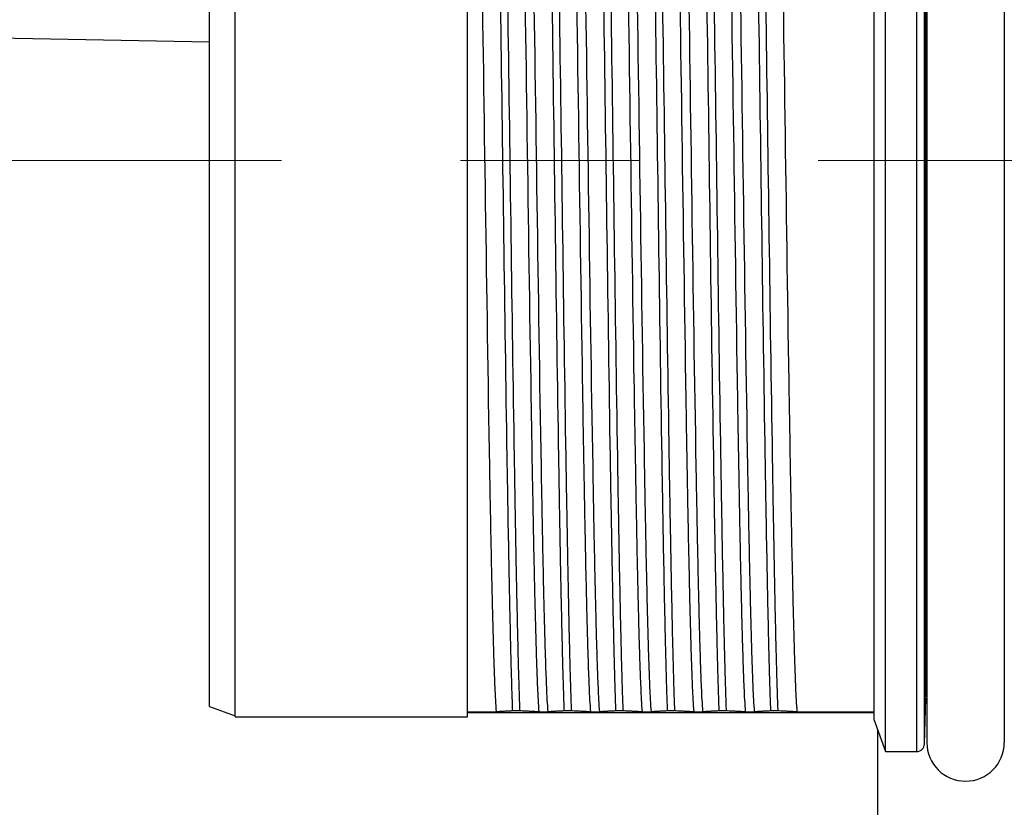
# Model space of a CAD drawing. Header units: millimetres. Extents: x 0 to 1300, y 0 to 891.
# Tile 21 of 146: x 555 to 575, y 265 to 281. Entities that reach past the tile are written whole.
import ezdxf

# ---------------------------------------------------------------- set-up
doc = ezdxf.new("R2010")
doc.units = ezdxf.units.MM
doc.header["$LTSCALE"] = 0.545669
doc.linetypes.add('CENTER', pattern=[50.8, 31.75, -6.35, 6.35, -6.35])
doc.layers.add('NoLayerName_001', color=7, linetype='Continuous')
doc.layers.add('NoLayerName_008', color=7, linetype='Continuous')
doc.styles.get("Standard").update_dxf_attribs({"font": 'txt', "bigfont": 'extfont2'})
doc.dimstyles.get("Standard").update_dxf_attribs({"dimtxt": 2.5, "dimasz": 2.5, "dimexe": 1, "dimexo": 1, "dimtad": 1, "dimdec": 3, "dimzin": 0, "dimdsep": 46, "dimtxsty": 'Standard', "dimcen": 2.5, "dimadec": 3, "dimazin": 0, "dimtfac": 0.75, "dimtdec": 3, "dimtmove": 0, "dimatfit": 3, "dimfxl": 1, "dimarcsym": 0})

# ---------------------------------------------------------------- blocks, each defined once
blk = doc.blocks.new('DIM_0003')
at = {"color": 3, "linetype": 'Continuous', "lineweight": 13}
blk.add_arc((60.066, 60.917), 60.066, 345, 255, dxfattribs=at)
blk = doc.blocks.new('_OPEN30')
at = {"color": 0, "linetype": 'ByBlock', "lineweight": -2}
for p, q in [((-1, 0.267949), (0, 0)), ((0, 0), (-1, -0.267949)), ((0, 0), (-1, 0))]:
    blk.add_line(p, q, dxfattribs=at)
blk = doc.blocks.new('*D130')
at = {"layer": 'Defpoints', "color": 0}
for p in [(544.868, 277.791), (544.968, 277.791), (592.159, 251.88), (592.185, 251.976), (529.907, 245.524)]:
    blk.add_point(p, dxfattribs=at)
at = {"layer": 'NoLayerName_001', "color": 0, "linetype": 'Continuous', "lineweight": 13}
for p, q in [((541.868, 277.791), (519.753, 277.791)), ((591.382, 248.982), (578.565, 201.146))]:
    blk.add_line(p, q, dxfattribs=at)
blk.add_arc((599.102, 277.791), 76.348, 183.37752, 251.62248, dxfattribs=at)
at = {"layer": 'NoLayerName_001', "color": 0, "lineweight": 13, "xscale": 4.5, "yscale": 4.5, "zscale": 4.5}
for p, rotation in [((522.753, 277.791), 91.68876122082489), ((579.341, 204.044), 343.3112387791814)]:
    blk.add_blockref('_OPEN30', p, dxfattribs=dict(at, rotation=rotation))
at = {"layer": 'NoLayerName_001', "color": 0, "lineweight": 13, "insert": (558.915, 223.124), "char_height": 10.5, "attachment_point": 5, "rotation": 323.6796}
blk.add_mtext('\\W0.8000;75%%d', dxfattribs=at)

msp = doc.modelspace()

# ---------------------------------------------------------------- linework, layer by layer
at = {"layer": 'NoLayerName_001', "color": 60, "linetype": 'Continuous', "lineweight": 25}
for p, q in [((572.85552496, 266.34050947), (572.85552496, 289.24050947)), ((573.00547356, 266.48658298), (573.00547356, 289.09443597)), ((573.05164849, 289.06550947), (573.05164849, 266.51550947)), ((574.55164849, 289.06550947), (574.55164849, 266.51550947)), ((572.03053657, 266.94809692), (572.03053657, 288.63292202)), ((564.15164849, 267.01550947), (564.15164849, 288.56550947)), ((573.0220454, 288.06557008), (573.0220454, 267.51544886)), ((573.02425649, 267.39436536), (573.02924593, 267.39443599)), ((564.15164849, 267.10663564), (564.70782527, 267.10663564)), ((572.03053657, 267.09050947), (564.15164849, 267.09050947)), ((565.16305597, 267.12670509), (565.02216783, 267.12670509)), ((565.54095637, 267.10663564), (565.70782527, 267.10663564)), ((566.16305597, 267.12670509), (566.02216783, 267.12670509)), ((566.54095637, 267.10663564), (566.70782527, 267.10663564)), ((567.16305597, 267.12670509), (567.02216783, 267.12670509)), ((567.54095637, 267.10663564), (567.70782527, 267.10663564)), ((568.16305597, 267.12670509), (568.02216783, 267.12670509)), ((568.54095637, 267.10663564), (568.70782527, 267.10663564)), ((569.16305597, 267.12670509), (569.02216783, 267.12670509)), ((569.54095637, 267.10663564), (569.70782527, 267.10663564)), ((570.16305597, 267.12670509), (570.02216783, 267.12670509)), ((570.54095637, 267.10663564), (572.03053657, 267.10663564))]:
    msp.add_line(p, q, dxfattribs=at)
at = {"layer": 'NoLayerName_001', "color": 4, "linetype": 'Continuous', "lineweight": 25}
msp.add_line((559.15164849, 280.08762486), (550.56319406, 280.25278744), dxfattribs=at)
at = {"layer": 'NoLayerName_001', "color": 4, "linetype": 'CENTER', "lineweight": 13}
msp.add_line((643.70880777, 277.79050947), (544.86792751, 277.79050947), dxfattribs=at)
at = {"layer": 'NoLayerName_001', "color": 7, "linetype": 'Continuous', "lineweight": 25}
msp.add_line((572.1016485, 248.29267765), (572.1016485, 266.75263107), dxfattribs=at)
at = {"layer": 'NoLayerName_001', "color": 60, "linetype": 'Continuous', "lineweight": 25}
for centre, radius, start, end in [((573.17919428, 267.39050947), 0.15, 148.697739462, 178.5), ((572.85552496, 266.49050947), 0.15, 270, 358.500021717), ((573.80164849, 266.51550947), 0.75, 180, 0)]:
    msp.add_arc(centre, radius, start, end, dxfattribs=at)
for points, knots in [([(564.26234061, 288.4743833), (564.26762428, 288.39539919), (564.2793956, 288.23750209), (564.28982875, 288.0002303), (564.29962814, 287.76295477), (564.30790433, 287.52561234), (564.31778726, 287.20911918), (564.32882032, 286.8134641), (564.34070591, 286.3386463), (564.35334995, 285.78466487), (564.36980332, 284.99322642), (564.39342663, 283.72687103), (564.46695299, 279.29446942), (564.52223773, 274.86177583), (564.59580299, 270.82523807), (564.61337655, 269.95464558), (564.62748257, 269.32151505), (564.63933935, 268.84669667), (564.64793659, 268.53016785), (564.65481835, 268.29278278), (564.66238474, 268.05542258), (564.67065756, 267.81808473), (564.68048709, 267.58080649), (564.69047836, 267.34350498), (564.70248895, 267.18561523), (564.70782527, 267.10663564)], [0, 0, 0, 0, 0.2374819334, 0.4749638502, 0.7124438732, 0.9499280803, 1.1874158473, 1.6623868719, 2.1373509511, 2.6123145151, 3.3247628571, 4.5121777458, 6.4120386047, 16.6237909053, 17.8112038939, 18.5236526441, 19.2360993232, 19.7110646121, 19.9485500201, 20.1860358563, 20.4235177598, 20.6609932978, 20.8984730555, 21.1359793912, 21.3734583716, 21.3734583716, 21.3734583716, 21.3734583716]), ([(564.64024102, 288.45431386), (564.64409615, 288.34499064), (564.65223433, 288.12635764), (564.66187433, 287.79832216), (564.67381195, 287.36091896), (564.68687694, 286.81411666), (564.70321218, 286.0485518), (564.72399109, 284.95483559), (564.75536195, 283.09544736), (564.82010264, 278.72027473), (564.87470901, 274.45435493), (564.93463588, 270.8449393), (564.95281572, 269.86058604), (564.96838917, 269.09500551), (564.98074575, 268.54818625), (564.99148481, 268.11074829), (565.00032513, 267.78268972), (565.01011367, 267.45465807), (565.0182871, 267.23602711), (565.02216783, 267.12670509)], [0, 0, 0, 0, 0.3281735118, 0.6563495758, 0.984525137, 1.6408723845, 2.2972197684, 3.2817415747, 4.9226099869, 7.8761744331, 16.4086917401, 17.7213883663, 18.7059077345, 19.3622533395, 20.0186037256, 20.3467827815, 20.6749615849, 21.0031367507, 21.3313094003, 21.3313094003, 21.3313094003, 21.3313094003]), ([(564.78112915, 288.45431386), (564.78498428, 288.34499064), (564.79312246, 288.12635764), (564.80276246, 287.79832216), (564.81470009, 287.36091896), (564.82776507, 286.81411666), (564.84410032, 286.0485518), (564.86487922, 284.95483559), (564.89625008, 283.09544736), (564.96099077, 278.72027473), (565.01559714, 274.45435493), (565.07552401, 270.8449393), (565.09370385, 269.86058604), (565.10927731, 269.09500551), (565.12163388, 268.54818625), (565.13237294, 268.11074829), (565.14121326, 267.78268972), (565.1510018, 267.45465807), (565.15917524, 267.23602711), (565.16305597, 267.12670509)], [0, 0, 0, 0, 0.3281735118, 0.6563495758, 0.984525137, 1.6408723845, 2.2972197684, 3.2817415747, 4.9226099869, 7.8761744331, 16.4086917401, 17.7213883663, 18.7059077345, 19.3622533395, 20.0186037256, 20.3467827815, 20.6749615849, 21.0031367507, 21.3313094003, 21.3313094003, 21.3313094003, 21.3313094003]), ([(565.54095637, 267.10663564), (565.5356727, 267.18561976), (565.52390138, 267.34351685), (565.51346823, 267.58078864), (565.50366884, 267.81806417), (565.49539265, 268.0554066), (565.48550973, 268.37189977), (565.47447666, 268.76755484), (565.46259108, 269.24237264), (565.44994703, 269.79635407), (565.43349366, 270.58779253), (565.40987035, 271.85414792), (565.33634399, 276.28654952), (565.28105925, 280.71924312), (565.20749399, 284.75578087), (565.18992044, 285.62637336), (565.17581441, 286.25950389), (565.16395763, 286.73432227), (565.1553604, 287.0508511), (565.14847863, 287.28823616), (565.14091224, 287.52559637), (565.13263942, 287.76293422), (565.1228099, 288.00021246), (565.11281862, 288.23751396), (565.10080804, 288.39540371), (565.09547171, 288.4743833)], [0, 0, 0, 0, 0.2374819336, 0.47496385, 0.7124438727, 0.9499280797, 1.1874158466, 1.6623868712, 2.1373509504, 2.6123145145, 3.3247628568, 4.5121777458, 6.4120386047, 16.6237909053, 17.8112038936, 18.5236526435, 19.2360993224, 19.7110646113, 19.9485500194, 20.186035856, 20.4235177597, 20.660993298, 20.8984730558, 21.1359793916, 21.3734583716, 21.3734583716, 21.3734583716, 21.3734583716]), ([(565.26234061, 288.4743833), (565.26762428, 288.39539919), (565.2793956, 288.23750209), (565.28982875, 288.0002303), (565.29962814, 287.76295477), (565.30790433, 287.52561234), (565.31778726, 287.20911918), (565.32882032, 286.8134641), (565.34070591, 286.3386463), (565.35334995, 285.78466487), (565.36980332, 284.99322642), (565.39342663, 283.72687103), (565.46695299, 279.29446942), (565.52223773, 274.86177583), (565.59580299, 270.82523807), (565.61337655, 269.95464558), (565.62748257, 269.32151505), (565.63933935, 268.84669667), (565.64793659, 268.53016785), (565.65481835, 268.29278278), (565.66238474, 268.05542258), (565.67065756, 267.81808473), (565.68048709, 267.58080649), (565.69047836, 267.34350498), (565.70248895, 267.18561523), (565.70782527, 267.10663564)], [0, 0, 0, 0, 0.2374819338, 0.4749638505, 0.7124438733, 0.9499280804, 1.1874158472, 1.6623868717, 2.1373509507, 2.6123145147, 3.3247628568, 4.5121777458, 6.4120386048, 16.6237909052, 17.8112038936, 18.5236526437, 19.236099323, 19.7110646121, 19.9485500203, 20.1860358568, 20.4235177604, 20.6609932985, 20.8984730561, 21.1359793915, 21.3734583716, 21.3734583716, 21.3734583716, 21.3734583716]), ([(565.64024102, 288.45431386), (565.64409615, 288.34499064), (565.65223433, 288.12635764), (565.66187433, 287.79832216), (565.67381195, 287.36091896), (565.68687694, 286.81411666), (565.70321218, 286.0485518), (565.72399109, 284.95483559), (565.75536195, 283.09544736), (565.82010264, 278.72027473), (565.87470901, 274.45435493), (565.93463588, 270.8449393), (565.95281572, 269.86058604), (565.96838917, 269.09500551), (565.98074575, 268.54818625), (565.99148481, 268.11074829), (566.00032513, 267.78268972), (566.01011367, 267.45465807), (566.0182871, 267.23602711), (566.02216783, 267.12670509)], [0, 0, 0, 0, 0.3281735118, 0.6563495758, 0.984525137, 1.6408723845, 2.2972197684, 3.2817415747, 4.9226099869, 7.8761744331, 16.4086917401, 17.7213883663, 18.7059077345, 19.3622533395, 20.0186037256, 20.3467827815, 20.6749615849, 21.0031367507, 21.3313094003, 21.3313094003, 21.3313094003, 21.3313094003]), ([(565.78112915, 288.45431386), (565.78498428, 288.34499064), (565.79312246, 288.12635764), (565.80276246, 287.79832216), (565.81470009, 287.36091896), (565.82776507, 286.81411666), (565.84410032, 286.0485518), (565.86487922, 284.95483559), (565.89625008, 283.09544736), (565.96099077, 278.72027473), (566.01559714, 274.45435493), (566.07552401, 270.8449393), (566.09370385, 269.86058604), (566.10927731, 269.09500551), (566.12163388, 268.54818625), (566.13237294, 268.11074829), (566.14121326, 267.78268972), (566.1510018, 267.45465807), (566.15917524, 267.23602711), (566.16305597, 267.12670509)], [0, 0, 0, 0, 0.3281735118, 0.6563495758, 0.984525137, 1.6408723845, 2.2972197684, 3.2817415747, 4.9226099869, 7.8761744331, 16.4086917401, 17.7213883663, 18.7059077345, 19.3622533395, 20.0186037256, 20.3467827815, 20.6749615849, 21.0031367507, 21.3313094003, 21.3313094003, 21.3313094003, 21.3313094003]), ([(566.54095637, 267.10663564), (566.5356727, 267.18561976), (566.52390138, 267.34351685), (566.51346823, 267.58078864), (566.50366884, 267.81806417), (566.49539265, 268.0554066), (566.48550972, 268.37189977), (566.47447666, 268.76755484), (566.46259108, 269.24237264), (566.44994703, 269.79635407), (566.43349366, 270.58779253), (566.40987035, 271.85414792), (566.33634399, 276.28654952), (566.28105925, 280.71924312), (566.20749399, 284.75578087), (566.18992044, 285.62637336), (566.17581441, 286.2595039), (566.16395763, 286.73432227), (566.1553604, 287.0508511), (566.14847863, 287.28823616), (566.14091224, 287.52559637), (566.13263942, 287.76293422), (566.1228099, 288.00021246), (566.11281862, 288.23751396), (566.10080804, 288.39540371), (566.09547171, 288.4743833)], [0, 0, 0, 0, 0.2374819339, 0.4749638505, 0.7124438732, 0.9499280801, 1.1874158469, 1.6623868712, 2.1373509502, 2.6123145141, 3.3247628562, 4.512177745, 6.412038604, 16.6237909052, 17.8112038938, 18.5236526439, 19.2360993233, 19.7110646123, 19.9485500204, 20.1860358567, 20.4235177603, 20.6609932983, 20.8984730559, 21.1359793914, 21.3734583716, 21.3734583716, 21.3734583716, 21.3734583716]), ([(566.26234061, 288.4743833), (566.26762428, 288.39539919), (566.2793956, 288.23750209), (566.28982875, 288.0002303), (566.29962814, 287.76295477), (566.30790433, 287.52561234), (566.31778726, 287.20911918), (566.32882032, 286.8134641), (566.34070591, 286.33864631), (566.35334995, 285.78466487), (566.36980332, 284.99322642), (566.39342663, 283.72687103), (566.46695299, 279.29446942), (566.52223773, 274.86177583), (566.59580299, 270.82523807), (566.61337655, 269.95464558), (566.62748257, 269.32151505), (566.63933935, 268.84669667), (566.64793659, 268.53016785), (566.65481835, 268.29278278), (566.66238474, 268.05542258), (566.67065756, 267.81808473), (566.68048709, 267.58080649), (566.69047836, 267.34350498), (566.70248895, 267.18561523), (566.70782527, 267.10663564)], [0, 0, 0, 0, 0.2374819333, 0.4749638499, 0.7124438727, 0.9499280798, 1.1874158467, 1.6623868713, 2.1373509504, 2.6123145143, 3.3247628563, 4.5121777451, 6.4120386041, 16.6237909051, 17.8112038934, 18.5236526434, 19.2360993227, 19.7110646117, 19.9485500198, 20.1860358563, 20.4235177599, 20.660993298, 20.8984730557, 21.1359793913, 21.3734583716, 21.3734583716, 21.3734583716, 21.3734583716]), ([(566.64024102, 288.45431386), (566.64409615, 288.34499064), (566.65223433, 288.12635764), (566.66187433, 287.79832216), (566.67381195, 287.36091896), (566.68687694, 286.81411666), (566.70321218, 286.0485518), (566.72399109, 284.95483559), (566.75536195, 283.09544736), (566.82010264, 278.72027473), (566.87470901, 274.45435493), (566.93463588, 270.8449393), (566.95281572, 269.86058604), (566.96838917, 269.09500551), (566.98074575, 268.54818625), (566.99148481, 268.11074829), (567.00032513, 267.78268972), (567.01011367, 267.45465807), (567.0182871, 267.23602711), (567.02216783, 267.12670509)], [0, 0, 0, 0, 0.3281735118, 0.6563495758, 0.984525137, 1.6408723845, 2.2972197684, 3.2817415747, 4.9226099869, 7.8761744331, 16.4086917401, 17.7213883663, 18.7059077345, 19.3622533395, 20.0186037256, 20.3467827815, 20.6749615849, 21.0031367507, 21.3313094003, 21.3313094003, 21.3313094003, 21.3313094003]), ([(566.78112915, 288.45431386), (566.78498428, 288.34499064), (566.79312246, 288.12635764), (566.80276246, 287.79832216), (566.81470009, 287.36091896), (566.82776507, 286.81411666), (566.84410032, 286.0485518), (566.86487922, 284.95483559), (566.89625008, 283.09544736), (566.96099077, 278.72027473), (567.01559714, 274.45435493), (567.07552401, 270.8449393), (567.09370385, 269.86058604), (567.10927731, 269.09500551), (567.12163388, 268.54818625), (567.13237294, 268.11074829), (567.14121326, 267.78268972), (567.1510018, 267.45465807), (567.15917524, 267.23602711), (567.16305597, 267.12670509)], [0, 0, 0, 0, 0.3281735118, 0.6563495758, 0.984525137, 1.6408723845, 2.2972197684, 3.2817415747, 4.9226099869, 7.8761744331, 16.4086917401, 17.7213883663, 18.7059077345, 19.3622533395, 20.0186037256, 20.3467827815, 20.6749615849, 21.0031367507, 21.3313094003, 21.3313094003, 21.3313094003, 21.3313094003]), ([(567.54095637, 267.10663564), (567.5356727, 267.18561976), (567.52390138, 267.34351685), (567.51346823, 267.58078864), (567.50366884, 267.81806417), (567.49539265, 268.0554066), (567.48550973, 268.37189977), (567.47447666, 268.76755484), (567.46259108, 269.24237264), (567.44994703, 269.79635407), (567.43349366, 270.58779253), (567.40987035, 271.85414792), (567.33634399, 276.28654952), (567.28105925, 280.71924312), (567.20749399, 284.75578087), (567.18992044, 285.62637336), (567.17581441, 286.2595039), (567.16395763, 286.73432227), (567.1553604, 287.0508511), (567.14847863, 287.28823616), (567.14091224, 287.52559637), (567.13263942, 287.76293422), (567.1228099, 288.00021246), (567.11281862, 288.23751396), (567.10080804, 288.39540371), (567.09547171, 288.4743833)], [0, 0, 0, 0, 0.2374819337, 0.4749638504, 0.7124438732, 0.9499280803, 1.1874158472, 1.6623868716, 2.1373509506, 2.6123145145, 3.3247628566, 4.5121777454, 6.4120386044, 16.6237909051, 17.8112038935, 18.5236526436, 19.2360993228, 19.7110646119, 19.9485500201, 20.1860358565, 20.42351776, 20.6609932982, 20.8984730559, 21.1359793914, 21.3734583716, 21.3734583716, 21.3734583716, 21.3734583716]), ([(567.26234061, 288.4743833), (567.26762428, 288.39539919), (567.2793956, 288.23750209), (567.28982875, 288.0002303), (567.29962814, 287.76295477), (567.30790433, 287.52561234), (567.31778726, 287.20911918), (567.32882032, 286.8134641), (567.34070591, 286.3386463), (567.35334995, 285.78466487), (567.36980332, 284.99322642), (567.39342663, 283.72687103), (567.46695299, 279.29446942), (567.52223773, 274.86177583), (567.59580299, 270.82523807), (567.61337655, 269.95464558), (567.62748257, 269.32151505), (567.63933935, 268.84669667), (567.64793659, 268.53016785), (567.65481835, 268.29278278), (567.66238474, 268.05542258), (567.67065756, 267.81808473), (567.68048709, 267.58080649), (567.69047836, 267.34350498), (567.70248895, 267.18561523), (567.70782527, 267.10663564)], [0, 0, 0, 0, 0.2374819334, 0.4749638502, 0.7124438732, 0.9499280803, 1.1874158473, 1.6623868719, 2.1373509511, 2.6123145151, 3.3247628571, 4.5121777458, 6.4120386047, 16.6237909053, 17.8112038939, 18.5236526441, 19.2360993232, 19.7110646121, 19.9485500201, 20.1860358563, 20.4235177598, 20.6609932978, 20.8984730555, 21.1359793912, 21.3734583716, 21.3734583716, 21.3734583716, 21.3734583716]), ([(567.64024102, 288.45431386), (567.64409615, 288.34499064), (567.65223433, 288.12635764), (567.66187433, 287.79832216), (567.67381195, 287.36091896), (567.68687694, 286.81411666), (567.70321218, 286.0485518), (567.72399109, 284.95483559), (567.75536195, 283.09544736), (567.82010264, 278.72027473), (567.87470901, 274.45435493), (567.93463588, 270.8449393), (567.95281572, 269.86058604), (567.96838917, 269.09500551), (567.98074575, 268.54818625), (567.99148481, 268.11074829), (568.00032513, 267.78268972), (568.01011367, 267.45465807), (568.0182871, 267.23602711), (568.02216783, 267.12670509)], [0, 0, 0, 0, 0.3281735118, 0.6563495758, 0.984525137, 1.6408723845, 2.2972197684, 3.2817415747, 4.9226099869, 7.8761744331, 16.4086917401, 17.7213883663, 18.7059077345, 19.3622533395, 20.0186037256, 20.3467827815, 20.6749615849, 21.0031367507, 21.3313094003, 21.3313094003, 21.3313094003, 21.3313094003]), ([(567.78112915, 288.45431386), (567.78498428, 288.34499064), (567.79312246, 288.12635764), (567.80276246, 287.79832216), (567.81470009, 287.36091896), (567.82776507, 286.81411666), (567.84410032, 286.0485518), (567.86487922, 284.95483559), (567.89625008, 283.09544736), (567.96099077, 278.72027473), (568.01559714, 274.45435493), (568.07552401, 270.8449393), (568.09370385, 269.86058604), (568.10927731, 269.09500551), (568.12163388, 268.54818625), (568.13237294, 268.11074829), (568.14121326, 267.78268972), (568.1510018, 267.45465807), (568.15917524, 267.23602711), (568.16305597, 267.12670509)], [0, 0, 0, 0, 0.3281735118, 0.6563495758, 0.984525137, 1.6408723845, 2.2972197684, 3.2817415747, 4.9226099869, 7.8761744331, 16.4086917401, 17.7213883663, 18.7059077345, 19.3622533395, 20.0186037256, 20.3467827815, 20.6749615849, 21.0031367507, 21.3313094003, 21.3313094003, 21.3313094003, 21.3313094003]), ([(568.54095637, 267.10663564), (568.5356727, 267.18561976), (568.52390138, 267.34351685), (568.51346823, 267.58078864), (568.50366884, 267.81806417), (568.49539265, 268.0554066), (568.48550973, 268.37189977), (568.47447666, 268.76755484), (568.46259108, 269.24237264), (568.44994703, 269.79635407), (568.43349366, 270.58779253), (568.40987035, 271.85414792), (568.33634399, 276.28654952), (568.28105925, 280.71924312), (568.20749399, 284.75578087), (568.18992044, 285.62637336), (568.17581441, 286.25950389), (568.16395763, 286.73432227), (568.1553604, 287.0508511), (568.14847863, 287.28823616), (568.14091224, 287.52559637), (568.13263942, 287.76293422), (568.1228099, 288.00021246), (568.11281862, 288.23751396), (568.10080804, 288.39540371), (568.09547171, 288.4743833)], [0, 0, 0, 0, 0.2374819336, 0.47496385, 0.7124438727, 0.9499280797, 1.1874158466, 1.6623868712, 2.1373509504, 2.6123145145, 3.3247628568, 4.5121777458, 6.4120386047, 16.6237909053, 17.8112038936, 18.5236526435, 19.2360993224, 19.7110646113, 19.9485500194, 20.186035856, 20.4235177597, 20.660993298, 20.8984730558, 21.1359793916, 21.3734583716, 21.3734583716, 21.3734583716, 21.3734583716]), ([(568.26234061, 288.4743833), (568.26762428, 288.39539919), (568.2793956, 288.23750209), (568.28982875, 288.0002303), (568.29962814, 287.76295477), (568.30790433, 287.52561234), (568.31778726, 287.20911918), (568.32882032, 286.8134641), (568.34070591, 286.3386463), (568.35334995, 285.78466487), (568.36980332, 284.99322642), (568.39342663, 283.72687103), (568.46695299, 279.29446942), (568.52223773, 274.86177583), (568.59580299, 270.82523807), (568.61337655, 269.95464558), (568.62748257, 269.32151505), (568.63933935, 268.84669667), (568.64793659, 268.53016785), (568.65481835, 268.29278278), (568.66238474, 268.05542258), (568.67065756, 267.81808473), (568.68048709, 267.58080649), (568.69047836, 267.34350498), (568.70248895, 267.18561523), (568.70782527, 267.10663564)], [0, 0, 0, 0, 0.2374819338, 0.4749638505, 0.7124438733, 0.9499280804, 1.1874158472, 1.6623868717, 2.1373509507, 2.6123145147, 3.3247628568, 4.5121777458, 6.4120386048, 16.6237909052, 17.8112038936, 18.5236526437, 19.236099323, 19.7110646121, 19.9485500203, 20.1860358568, 20.4235177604, 20.6609932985, 20.8984730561, 21.1359793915, 21.3734583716, 21.3734583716, 21.3734583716, 21.3734583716]), ([(568.64024102, 288.45431386), (568.64409615, 288.34499064), (568.65223433, 288.12635764), (568.66187433, 287.79832216), (568.67381195, 287.36091896), (568.68687694, 286.81411666), (568.70321218, 286.0485518), (568.72399109, 284.95483559), (568.75536195, 283.09544736), (568.82010264, 278.72027473), (568.87470901, 274.45435493), (568.93463588, 270.8449393), (568.95281572, 269.86058604), (568.96838917, 269.09500551), (568.98074575, 268.54818625), (568.99148481, 268.11074829), (569.00032513, 267.78268972), (569.01011367, 267.45465807), (569.0182871, 267.23602711), (569.02216783, 267.12670509)], [0, 0, 0, 0, 0.3281735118, 0.6563495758, 0.984525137, 1.6408723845, 2.2972197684, 3.2817415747, 4.9226099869, 7.8761744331, 16.4086917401, 17.7213883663, 18.7059077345, 19.3622533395, 20.0186037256, 20.3467827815, 20.6749615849, 21.0031367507, 21.3313094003, 21.3313094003, 21.3313094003, 21.3313094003]), ([(568.78112915, 288.45431386), (568.78498428, 288.34499064), (568.79312246, 288.12635764), (568.80276246, 287.79832216), (568.81470009, 287.36091896), (568.82776507, 286.81411666), (568.84410032, 286.0485518), (568.86487922, 284.95483559), (568.89625008, 283.09544736), (568.96099077, 278.72027473), (569.01559714, 274.45435493), (569.07552401, 270.8449393), (569.09370385, 269.86058604), (569.10927731, 269.09500551), (569.12163388, 268.54818625), (569.13237294, 268.11074829), (569.14121326, 267.78268972), (569.1510018, 267.45465807), (569.15917524, 267.23602711), (569.16305597, 267.12670509)], [0, 0, 0, 0, 0.3281735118, 0.6563495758, 0.984525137, 1.6408723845, 2.2972197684, 3.2817415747, 4.9226099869, 7.8761744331, 16.4086917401, 17.7213883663, 18.7059077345, 19.3622533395, 20.0186037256, 20.3467827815, 20.6749615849, 21.0031367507, 21.3313094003, 21.3313094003, 21.3313094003, 21.3313094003]), ([(569.54095637, 267.10663564), (569.5356727, 267.18561976), (569.52390138, 267.34351685), (569.51346823, 267.58078864), (569.50366884, 267.81806417), (569.49539265, 268.0554066), (569.48550972, 268.37189977), (569.47447666, 268.76755484), (569.46259108, 269.24237264), (569.44994703, 269.79635407), (569.43349366, 270.58779253), (569.40987035, 271.85414792), (569.33634399, 276.28654952), (569.28105925, 280.71924312), (569.20749399, 284.75578087), (569.18992044, 285.62637336), (569.17581441, 286.2595039), (569.16395763, 286.73432227), (569.1553604, 287.0508511), (569.14847863, 287.28823616), (569.14091224, 287.52559637), (569.13263942, 287.76293422), (569.1228099, 288.00021246), (569.11281862, 288.23751396), (569.10080804, 288.39540371), (569.09547171, 288.4743833)], [0, 0, 0, 0, 0.2374819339, 0.4749638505, 0.7124438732, 0.9499280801, 1.1874158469, 1.6623868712, 2.1373509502, 2.6123145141, 3.3247628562, 4.512177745, 6.412038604, 16.6237909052, 17.8112038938, 18.5236526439, 19.2360993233, 19.7110646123, 19.9485500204, 20.1860358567, 20.4235177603, 20.6609932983, 20.8984730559, 21.1359793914, 21.3734583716, 21.3734583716, 21.3734583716, 21.3734583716]), ([(569.26234061, 288.4743833), (569.26762428, 288.39539919), (569.2793956, 288.23750209), (569.28982875, 288.0002303), (569.29962814, 287.76295477), (569.30790433, 287.52561234), (569.31778726, 287.20911918), (569.32882032, 286.8134641), (569.34070591, 286.33864631), (569.35334995, 285.78466487), (569.36980332, 284.99322642), (569.39342663, 283.72687103), (569.46695299, 279.29446942), (569.52223773, 274.86177583), (569.59580299, 270.82523807), (569.61337655, 269.95464558), (569.62748257, 269.32151505), (569.63933935, 268.84669667), (569.64793659, 268.53016785), (569.65481835, 268.29278278), (569.66238474, 268.05542258), (569.67065756, 267.81808473), (569.68048709, 267.58080649), (569.69047836, 267.34350498), (569.70248895, 267.18561523), (569.70782527, 267.10663564)], [0, 0, 0, 0, 0.2374819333, 0.4749638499, 0.7124438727, 0.9499280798, 1.1874158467, 1.6623868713, 2.1373509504, 2.6123145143, 3.3247628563, 4.5121777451, 6.4120386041, 16.6237909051, 17.8112038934, 18.5236526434, 19.2360993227, 19.7110646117, 19.9485500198, 20.1860358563, 20.4235177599, 20.660993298, 20.8984730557, 21.1359793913, 21.3734583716, 21.3734583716, 21.3734583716, 21.3734583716]), ([(569.64024102, 288.45431386), (569.64409615, 288.34499064), (569.65223433, 288.12635764), (569.66187433, 287.79832216), (569.67381195, 287.36091896), (569.68687694, 286.81411666), (569.70321218, 286.0485518), (569.72399109, 284.95483559), (569.75536195, 283.09544736), (569.82010264, 278.72027473), (569.87470901, 274.45435493), (569.93463588, 270.8449393), (569.95281572, 269.86058604), (569.96838917, 269.09500551), (569.98074575, 268.54818625), (569.99148481, 268.11074829), (570.00032513, 267.78268972), (570.01011367, 267.45465807), (570.0182871, 267.23602711), (570.02216783, 267.12670509)], [0, 0, 0, 0, 0.3281735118, 0.6563495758, 0.984525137, 1.6408723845, 2.2972197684, 3.2817415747, 4.9226099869, 7.8761744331, 16.4086917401, 17.7213883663, 18.7059077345, 19.3622533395, 20.0186037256, 20.3467827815, 20.6749615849, 21.0031367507, 21.3313094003, 21.3313094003, 21.3313094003, 21.3313094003]), ([(569.78112915, 288.45431386), (569.78498428, 288.34499064), (569.79312246, 288.12635764), (569.80276246, 287.79832216), (569.81470009, 287.36091896), (569.82776507, 286.81411666), (569.84410032, 286.0485518), (569.86487922, 284.95483559), (569.89625008, 283.09544736), (569.96099077, 278.72027473), (570.01559714, 274.45435493), (570.07552401, 270.8449393), (570.09370385, 269.86058604), (570.10927731, 269.09500551), (570.12163388, 268.54818625), (570.13237294, 268.11074829), (570.14121326, 267.78268972), (570.1510018, 267.45465807), (570.15917524, 267.23602711), (570.16305597, 267.12670509)], [0, 0, 0, 0, 0.3281735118, 0.6563495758, 0.984525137, 1.6408723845, 2.2972197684, 3.2817415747, 4.9226099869, 7.8761744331, 16.4086917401, 17.7213883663, 18.7059077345, 19.3622533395, 20.0186037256, 20.3467827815, 20.6749615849, 21.0031367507, 21.3313094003, 21.3313094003, 21.3313094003, 21.3313094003]), ([(570.54095637, 267.10663564), (570.5356727, 267.18561976), (570.52390138, 267.34351685), (570.51346823, 267.58078864), (570.50366884, 267.81806417), (570.49539265, 268.0554066), (570.48550973, 268.37189977), (570.47447666, 268.76755484), (570.46259108, 269.24237264), (570.44994703, 269.79635407), (570.43349366, 270.58779253), (570.40987035, 271.85414792), (570.33634399, 276.28654952), (570.28105925, 280.71924312), (570.20749399, 284.75578087), (570.18992044, 285.62637336), (570.17581441, 286.2595039), (570.16395763, 286.73432227), (570.1553604, 287.0508511), (570.14847863, 287.28823616), (570.14091224, 287.52559637), (570.13263942, 287.76293422), (570.1228099, 288.00021246), (570.11281862, 288.23751396), (570.10080804, 288.39540371), (570.09547171, 288.4743833)], [0, 0, 0, 0, 0.2374819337, 0.4749638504, 0.7124438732, 0.9499280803, 1.1874158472, 1.6623868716, 2.1373509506, 2.6123145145, 3.3247628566, 4.5121777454, 6.4120386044, 16.6237909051, 17.8112038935, 18.5236526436, 19.2360993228, 19.7110646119, 19.9485500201, 20.1860358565, 20.42351776, 20.6609932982, 20.8984730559, 21.1359793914, 21.3734583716, 21.3734583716, 21.3734583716, 21.3734583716]), ([(573.0220454, 267.51544886), (573.02210884, 267.51689834), (573.02220105, 267.51980264), (573.02254891, 267.52415282), (573.02301967, 267.52850005), (573.02363414, 267.53283807), (573.02438416, 267.53716172), (573.02526938, 267.54146554), (573.02628735, 267.54574416), (573.02743619, 267.54999218), (573.02871387, 267.5542042), (573.03011838, 267.55837482), (573.03164772, 267.56249867), (573.0332999, 267.56657033), (573.03507292, 267.57058441), (573.03696478, 267.57453551), (573.03897357, 267.57841853), (573.04109828, 267.58222913), (573.04333544, 267.58596619), (573.04568781, 267.58962539), (573.048137, 267.59321834), (573.04987462, 267.59553765), (573.05073028, 267.59670674)], [0, 0, 0, 0, 0.004352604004, 0.008715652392, 0.01308819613, 0.017469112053, 0.021857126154, 0.026250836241, 0.030648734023, 0.035049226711, 0.03945065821, 0.04385133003, 0.048249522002, 0.052643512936, 0.057031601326, 0.06141212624, 0.065783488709, 0.070145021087, 0.074498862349, 0.078847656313, 0.08319397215, 0.087540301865, 0.087540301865, 0.087540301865, 0.087540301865]), ([(573.0220454, 267.51544886), (573.02205054, 267.50826551), (573.0220494, 267.4965928), (573.02208823, 267.48133049), (573.02213775, 267.46966464), (573.0222249, 267.4562009), (573.02232918, 267.44452479), (573.02241737, 267.43553624), (573.02246381, 267.43193814), (573.02250568, 267.42924898), (573.02255628, 267.4265706), (573.0226604, 267.42212074), (573.02279664, 267.41765595), (573.02291312, 267.41221632), (573.02291722, 267.40853442), (573.02302712, 267.4049147), (573.02318834, 267.40236598), (573.02367619, 267.39983882), (573.02365299, 267.39714836), (573.02409214, 267.39530764), (573.02425649, 267.39436536)], [0, 0, 0, 0, 0.02155006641, 0.0350181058, 0.04578703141, 0.05654791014, 0.07541014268, 0.08081673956, 0.08351483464, 0.0862053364, 0.08888517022, 0.09155139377, 0.0995585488, 0.10228555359, 0.10787402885, 0.11060187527, 0.11315158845, 0.1155249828, 0.11830244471, 0.12117195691, 0.12117195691, 0.12117195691, 0.12117195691]), ([(573.02425643, 267.39436536), (573.0243447, 267.39627377), (573.02446504, 267.40010262), (573.02498702, 267.40583811), (573.02570837, 267.41157329), (573.02666244, 267.41729471), (573.02783514, 267.42299077), (573.02922516, 267.42864937), (573.03082779, 267.43425854), (573.0326392, 267.43980629), (573.03465539, 267.4452806), (573.03687223, 267.45066957), (573.03928631, 267.45596079), (573.04189143, 267.46114378), (573.04469192, 267.46620094), (573.04765293, 267.471141), (573.049813, 267.47430484), (573.05086688, 267.47589837)], [0, 0, 0, 0, 0.005731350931, 0.011488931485, 0.017269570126, 0.023069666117, 0.02888527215, 0.034712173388, 0.040545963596, 0.04638211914, 0.052216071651, 0.0580432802, 0.063859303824, 0.069659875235, 0.075440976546, 0.08119891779, 0.086930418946, 0.086930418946, 0.086930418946, 0.086930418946]), ([(565.02216783, 267.12670509), (565.01167905, 267.12621683), (564.99070097, 267.12525656), (564.95923856, 267.12371881), (564.92777953, 267.12211221), (564.89632408, 267.12041847), (564.86487183, 267.11863185), (564.83866496, 267.11705794), (564.81770149, 267.11574394), (564.80198112, 267.11471425), (564.78626524, 267.11362358), (564.77055587, 267.11245458), (564.75485475, 267.11119213), (564.73916455, 267.10981273), (564.72348457, 267.10832418), (564.7130463, 267.10718637), (564.70782527, 267.10663564)], [0, 0, 0, 0, 0.03150042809, 0.06300007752, 0.09449978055, 0.12600043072, 0.15750298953, 0.18900849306, 0.20476254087, 0.22051679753, 0.23627057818, 0.25202339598, 0.26777501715, 0.28352551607, 0.29927533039, 0.31502531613, 0.31502531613, 0.31502531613, 0.31502531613]), ([(565.54095637, 267.10663564), (565.53466816, 267.10712751), (565.52209353, 267.10813444), (565.50322084, 267.1095057), (565.48434298, 267.1108052), (565.46545953, 267.11202638), (565.44657162, 267.11318245), (565.42767998, 267.11428143), (565.40248732, 267.11568259), (565.37099176, 267.1173398), (565.33319281, 267.11923075), (565.29539017, 267.12102766), (565.25758411, 267.12273851), (565.21347379, 267.12465698), (565.18196219, 267.1259256), (565.16305597, 267.12670509)], [0, 0, 0, 0, 0.01892225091, 0.03784447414, 0.05676693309, 0.07568976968, 0.09461301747, 0.11353661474, 0.13246041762, 0.17030773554, 0.20815381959, 0.24599897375, 0.28384359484, 0.32168801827, 0.37845487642, 0.37845487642, 0.37845487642, 0.37845487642]), ([(566.02216783, 267.12670509), (566.01167905, 267.12621683), (565.99070097, 267.12525656), (565.95923856, 267.12371881), (565.92777953, 267.12211221), (565.89632408, 267.12041847), (565.86487183, 267.11863185), (565.83866496, 267.11705794), (565.81770149, 267.11574394), (565.80198112, 267.11471425), (565.78626524, 267.11362358), (565.77055587, 267.11245458), (565.75485475, 267.11119213), (565.73916455, 267.10981273), (565.72348457, 267.10832418), (565.7130463, 267.10718637), (565.70782527, 267.10663564)], [0, 0, 0, 0, 0.0315004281, 0.06300007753, 0.09449978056, 0.12600043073, 0.15750298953, 0.18900849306, 0.20476254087, 0.22051679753, 0.23627057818, 0.25202339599, 0.26777501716, 0.28352551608, 0.29927533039, 0.31502531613, 0.31502531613, 0.31502531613, 0.31502531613]), ([(566.54095637, 267.10663564), (566.53466816, 267.10712751), (566.52209353, 267.10813444), (566.50322084, 267.1095057), (566.48434298, 267.1108052), (566.46545953, 267.11202638), (566.44657162, 267.11318245), (566.42767998, 267.11428143), (566.40248732, 267.1156826), (566.37099176, 267.1173398), (566.33319281, 267.11923075), (566.29539017, 267.12102766), (566.25758411, 267.12273851), (566.21347379, 267.12465698), (566.18196219, 267.1259256), (566.16305597, 267.12670509)], [0, 0, 0, 0, 0.01892225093, 0.03784447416, 0.05676693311, 0.0756897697, 0.09461301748, 0.11353661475, 0.13246041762, 0.17030773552, 0.20815381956, 0.24599897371, 0.2838435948, 0.32168801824, 0.37845487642, 0.37845487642, 0.37845487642, 0.37845487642]), ([(567.02216783, 267.12670509), (567.01167905, 267.12621683), (566.99070097, 267.12525656), (566.95923856, 267.12371881), (566.92777953, 267.12211221), (566.89632408, 267.12041847), (566.86487183, 267.11863185), (566.83866496, 267.11705794), (566.81770149, 267.11574394), (566.80198112, 267.11471425), (566.78626524, 267.11362358), (566.77055587, 267.11245458), (566.75485475, 267.11119213), (566.73916455, 267.10981273), (566.72348457, 267.10832418), (566.7130463, 267.10718637), (566.70782527, 267.10663564)], [0, 0, 0, 0, 0.0315004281, 0.06300007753, 0.09449978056, 0.12600043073, 0.15750298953, 0.18900849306, 0.20476254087, 0.22051679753, 0.23627057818, 0.25202339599, 0.26777501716, 0.28352551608, 0.29927533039, 0.31502531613, 0.31502531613, 0.31502531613, 0.31502531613]), ([(567.54095637, 267.10663564), (567.53466816, 267.10712751), (567.52209353, 267.10813444), (567.50322084, 267.1095057), (567.48434298, 267.1108052), (567.46545953, 267.11202638), (567.44657162, 267.11318245), (567.42767998, 267.11428143), (567.40248732, 267.1156826), (567.37099176, 267.1173398), (567.33319281, 267.11923075), (567.29539017, 267.12102766), (567.25758411, 267.12273851), (567.21347379, 267.12465698), (567.18196219, 267.1259256), (567.16305597, 267.12670509)], [0, 0, 0, 0, 0.01892225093, 0.03784447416, 0.05676693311, 0.0756897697, 0.09461301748, 0.11353661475, 0.13246041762, 0.17030773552, 0.20815381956, 0.24599897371, 0.2838435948, 0.32168801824, 0.37845487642, 0.37845487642, 0.37845487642, 0.37845487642]), ([(568.02216783, 267.12670509), (568.01167905, 267.12621683), (567.99070097, 267.12525656), (567.95923856, 267.12371881), (567.92777953, 267.12211221), (567.89632408, 267.12041847), (567.86487183, 267.11863185), (567.83866496, 267.11705794), (567.81770149, 267.11574394), (567.80198112, 267.11471425), (567.78626524, 267.11362358), (567.77055587, 267.11245458), (567.75485475, 267.11119213), (567.73916455, 267.10981273), (567.72348457, 267.10832418), (567.7130463, 267.10718637), (567.70782527, 267.10663564)], [0, 0, 0, 0, 0.03150042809, 0.06300007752, 0.09449978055, 0.12600043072, 0.15750298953, 0.18900849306, 0.20476254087, 0.22051679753, 0.23627057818, 0.25202339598, 0.26777501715, 0.28352551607, 0.29927533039, 0.31502531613, 0.31502531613, 0.31502531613, 0.31502531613]), ([(568.54095637, 267.10663564), (568.53466816, 267.10712751), (568.52209353, 267.10813444), (568.50322084, 267.1095057), (568.48434298, 267.1108052), (568.46545953, 267.11202638), (568.44657162, 267.11318245), (568.42767998, 267.11428143), (568.40248732, 267.11568259), (568.37099176, 267.1173398), (568.33319281, 267.11923075), (568.29539017, 267.12102766), (568.25758411, 267.12273851), (568.21347379, 267.12465698), (568.18196219, 267.1259256), (568.16305597, 267.12670509)], [0, 0, 0, 0, 0.01892225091, 0.03784447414, 0.05676693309, 0.07568976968, 0.09461301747, 0.11353661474, 0.13246041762, 0.17030773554, 0.20815381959, 0.24599897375, 0.28384359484, 0.32168801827, 0.37845487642, 0.37845487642, 0.37845487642, 0.37845487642]), ([(569.02216783, 267.12670509), (569.01167905, 267.12621683), (568.99070097, 267.12525656), (568.95923856, 267.12371881), (568.92777953, 267.12211221), (568.89632408, 267.12041847), (568.86487183, 267.11863185), (568.83866496, 267.11705794), (568.81770149, 267.11574394), (568.80198112, 267.11471425), (568.78626524, 267.11362358), (568.77055587, 267.11245458), (568.75485475, 267.11119213), (568.73916455, 267.10981273), (568.72348457, 267.10832418), (568.7130463, 267.10718637), (568.70782527, 267.10663564)], [0, 0, 0, 0, 0.0315004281, 0.06300007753, 0.09449978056, 0.12600043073, 0.15750298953, 0.18900849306, 0.20476254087, 0.22051679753, 0.23627057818, 0.25202339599, 0.26777501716, 0.28352551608, 0.29927533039, 0.31502531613, 0.31502531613, 0.31502531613, 0.31502531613]), ([(569.54095637, 267.10663564), (569.53466816, 267.10712751), (569.52209353, 267.10813444), (569.50322084, 267.1095057), (569.48434298, 267.1108052), (569.46545953, 267.11202638), (569.44657162, 267.11318245), (569.42767998, 267.11428143), (569.40248732, 267.1156826), (569.37099176, 267.1173398), (569.33319281, 267.11923075), (569.29539017, 267.12102766), (569.25758411, 267.12273851), (569.21347379, 267.12465698), (569.18196219, 267.1259256), (569.16305597, 267.12670509)], [0, 0, 0, 0, 0.01892225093, 0.03784447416, 0.05676693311, 0.0756897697, 0.09461301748, 0.11353661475, 0.13246041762, 0.17030773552, 0.20815381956, 0.24599897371, 0.2838435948, 0.32168801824, 0.37845487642, 0.37845487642, 0.37845487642, 0.37845487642]), ([(570.02216783, 267.12670509), (570.01167905, 267.12621683), (569.99070097, 267.12525656), (569.95923856, 267.12371881), (569.92777953, 267.12211221), (569.89632408, 267.12041847), (569.86487183, 267.11863185), (569.83866496, 267.11705794), (569.81770149, 267.11574394), (569.80198112, 267.11471425), (569.78626524, 267.11362358), (569.77055587, 267.11245458), (569.75485475, 267.11119213), (569.73916455, 267.10981273), (569.72348457, 267.10832418), (569.7130463, 267.10718637), (569.70782527, 267.10663564)], [0, 0, 0, 0, 0.0315004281, 0.06300007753, 0.09449978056, 0.12600043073, 0.15750298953, 0.18900849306, 0.20476254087, 0.22051679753, 0.23627057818, 0.25202339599, 0.26777501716, 0.28352551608, 0.29927533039, 0.31502531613, 0.31502531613, 0.31502531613, 0.31502531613]), ([(570.54095637, 267.10663564), (570.53466816, 267.10712751), (570.52209353, 267.10813444), (570.50322084, 267.1095057), (570.48434298, 267.1108052), (570.46545953, 267.11202638), (570.44657162, 267.11318245), (570.42767998, 267.11428143), (570.40248732, 267.1156826), (570.37099176, 267.1173398), (570.33319281, 267.11923075), (570.29539017, 267.12102766), (570.25758411, 267.12273851), (570.21347379, 267.12465698), (570.18196219, 267.1259256), (570.16305597, 267.12670509)], [0, 0, 0, 0, 0.01892225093, 0.03784447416, 0.05676693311, 0.0756897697, 0.09461301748, 0.11353661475, 0.13246041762, 0.17030773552, 0.20815381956, 0.24599897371, 0.2838435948, 0.32168801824, 0.37845487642, 0.37845487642, 0.37845487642, 0.37845487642])]:
    msp.add_open_spline(points, degree=3, knots=knots, dxfattribs=at)
at = {"layer": 'NoLayerName_008', "color": 60, "linetype": 'Continuous', "lineweight": 25}
for p, q in [((572.25164849, 266.34050947), (572.25164849, 289.24050947)), ((559.65164849, 267.0156978), (559.65164849, 288.56532114)), ((559.15164849, 267.21267948), (559.15164849, 288.36833947)), ((573.00547356, 266.48658299), (573.02868517, 267.37299864)), ((559.15164849, 267.21249459), (559.65164849, 267.03050947)), ((559.65164849, 267.01550947), (564.15164849, 267.01550947)), ((572.03053657, 266.94800947), (572.25164849, 266.34050947)), ((572.25164849, 266.34050947), (572.85552496, 266.34050947))]:
    msp.add_line(p, q, dxfattribs=at)

# ---------------------------------------------------------------- block references
at = {"layer": 'NoLayerName_001', "color": 3, "linetype": 'Continuous', "lineweight": 13}
msp.add_blockref('DIM_0003', (539.03552246, 216.87330627), dxfattribs=at)

# ---------------------------------------------------------------- dimensions: what is measured, and where the dimension line sits
dim = msp.add_angular_dim_2l(base=(529.90652355, 245.5242928), line1=((592.15887493, 251.87972579), (592.18475683, 251.97631837)), line2=((544.86792751, 277.79050947), (544.96792751, 277.79050947)), text='\\W0.8000;<>', dimstyle='Standard', override={"dimtxt": 10.5, "dimasz": 4.5, "dimexe": 3, "dimexo": 3, "dimgap": 3, "dimblk": 'OPEN30', "dimclrd": 0, "dimclre": 0, "dimclrt": 0, "dimazin": 2, "dimtp": 0, "dimtm": 0, "dimlwd": 13, "dimlwe": 13}, dxfattribs=at)
dim.commit()
dim.dimension.update_dxf_attribs({"geometry": '*D130', "text_midpoint": (553.88054598, 216.27525981), "dimtype": 162})

doc.saveas('drawing.dxf')
